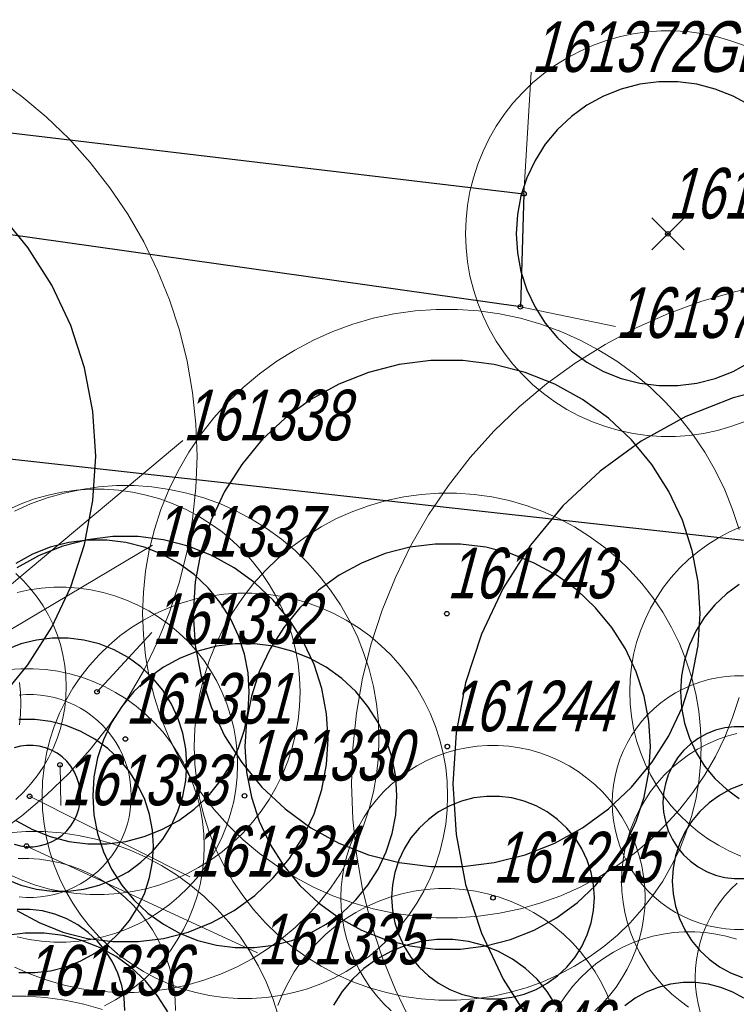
# Model space of a CAD drawing. Header units: metres. Extents: x 7419449 to 7420144, y 5549519 to 5549653.
# Tile 20 of 67: x 7419476 to 7419490, y 5549554 to 5549573. Entities that reach past the tile are written whole.
import ezdxf
from ezdxf.enums import TextEntityAlignment as Align

# ---------------------------------------------------------------- set-up
doc = ezdxf.new("R2010")
doc.units = ezdxf.units.M
doc.layers.add('_4_korony', color=7, linetype='Continuous', lineweight=25, true_color=0x7aa300)
for name, color, linetype, lineweight in [('_4_krzewy istniejące', 86, 'Continuous', 30), ('_4_NUMERY_PIKIET', 7, 'Continuous', 15), ('_4_SOD', 30, 'Continuous', 20), ('_4_USUNIĘCIE', 1, 'Continuous', 30)]:
    doc.layers.add(name, color=color, linetype=linetype, lineweight=lineweight)
doc.layers.add('_4_PUNKT_INWENTARYZACYJNY', color=7, linetype='Continuous')
doc.styles.add('STANDARD-Working1250', font='arial.ttf', dxfattribs={"height": 2.5})

# ---------------------------------------------------------------- blocks, each defined once
blk = doc.blocks.new('usun. bez dec')
at = {"layer": '_4_USUNIĘCIE', "color": 30, "true_color": 0xf8991e}
for points in [[(-0.318, 0.318), (0.318, -0.318)], [(-0.318, -0.318), (0.318, 0.318)]]:
    blk.add_lwpolyline(points, dxfattribs=at)

msp = doc.modelspace()

# ---------------------------------------------------------------- linework, layer by layer
at = {"layer": '_4_korony', "linetype": 'Continuous', "flags": 128}
for points in [[(7419490.315, 5549571.795), (7419489.985, 5549571.976), (7419489.635, 5549572.115), (7419489.27, 5549572.209), (7419488.896, 5549572.256), (7419488.52, 5549572.256), (7419488.146, 5549572.209), (7419487.781, 5549572.115), (7419487.431, 5549571.976), (7419487.101, 5549571.795), (7419486.796, 5549571.574), (7419486.521, 5549571.316), (7419486.281, 5549571.025), (7419486.079, 5549570.707), (7419485.919, 5549570.366), (7419485.802, 5549570.008), (7419485.732, 5549569.638), (7419485.708, 5549569.262), (7419485.732, 5549568.886), (7419485.802, 5549568.516), (7419485.919, 5549568.158), (7419486.079, 5549567.817), (7419486.281, 5549567.499), (7419486.521, 5549567.208), (7419486.796, 5549566.95), (7419487.101, 5549566.729), (7419487.431, 5549566.548), (7419487.781, 5549566.409), (7419488.146, 5549566.315), (7419488.52, 5549566.268), (7419488.896, 5549566.268), (7419489.27, 5549566.315), (7419489.635, 5549566.409), (7419489.985, 5549566.548), (7419490.315, 5549566.729)], [(7419475.517, 5549560.086), (7419476.077, 5549560.764), (7419476.548, 5549561.506), (7419476.922, 5549562.301), (7419477.194, 5549563.137), (7419477.359, 5549564.001), (7419477.414, 5549564.878), (7419477.359, 5549565.755), (7419477.194, 5549566.619), (7419476.922, 5549567.455), (7419476.548, 5549568.25), (7419476.077, 5549568.992), (7419475.517, 5549569.67)], [(7419490.961, 5549566.277), (7419489.988, 5549566.027), (7419489.054, 5549565.658), (7419488.173, 5549565.174), (7419487.361, 5549564.583), (7419486.628, 5549563.895), (7419485.988, 5549563.121), (7419485.45, 5549562.273), (7419485.022, 5549561.364), (7419484.711, 5549560.409), (7419484.523, 5549559.422), (7419484.46, 5549558.419), (7419484.523, 5549557.416), (7419484.711, 5549556.429), (7419485.022, 5549555.474), (7419485.45, 5549554.565), (7419485.988, 5549553.717), (7419486.628, 5549552.943), (7419487.361, 5549552.255), (7419488.173, 5549551.664), (7419489.054, 5549551.18), (7419489.988, 5549550.811), (7419490.961, 5549550.561)], [(7419475.837, 5549557.696), (7419476.167, 5549557.515), (7419476.517, 5549557.376), (7419476.882, 5549557.282), (7419477.256, 5549557.235), (7419477.632, 5549557.235), (7419478.006, 5549557.282), (7419478.371, 5549557.376), (7419478.721, 5549557.515), (7419479.051, 5549557.696), (7419479.356, 5549557.917), (7419479.631, 5549558.175), (7419479.871, 5549558.466), (7419480.073, 5549558.784), (7419480.233, 5549559.125), (7419480.35, 5549559.483), (7419480.42, 5549559.853), (7419480.444, 5549560.229), (7419480.42, 5549560.605), (7419480.35, 5549560.975), (7419480.233, 5549561.333), (7419480.073, 5549561.674), (7419479.871, 5549561.992), (7419479.631, 5549562.283), (7419479.356, 5549562.541), (7419479.051, 5549562.762), (7419478.721, 5549562.943), (7419478.371, 5549563.082), (7419478.006, 5549563.176), (7419477.632, 5549563.223), (7419477.256, 5549563.223), (7419476.882, 5549563.176), (7419476.517, 5549563.082), (7419476.167, 5549562.943), (7419475.837, 5549562.762)], [(7419475.858, 5549555.921), (7419476.298, 5549555.679), (7419476.765, 5549555.494), (7419477.251, 5549555.369), (7419477.75, 5549555.306), (7419478.252, 5549555.306), (7419478.751, 5549555.369), (7419479.237, 5549555.494), (7419479.704, 5549555.679), (7419480.144, 5549555.921), (7419480.551, 5549556.216), (7419480.917, 5549556.56), (7419481.237, 5549556.947), (7419481.506, 5549557.371), (7419481.72, 5549557.826), (7419481.875, 5549558.303), (7419481.969, 5549558.797), (7419482.001, 5549559.298), (7419481.969, 5549559.799), (7419481.875, 5549560.293), (7419481.72, 5549560.77), (7419481.506, 5549561.225), (7419481.237, 5549561.649), (7419480.917, 5549562.036), (7419480.551, 5549562.38), (7419480.144, 5549562.675), (7419479.704, 5549562.917), (7419479.237, 5549563.102), (7419478.751, 5549563.227), (7419478.252, 5549563.29), (7419477.75, 5549563.29), (7419477.251, 5549563.227), (7419476.765, 5549563.102), (7419476.298, 5549562.917), (7419475.858, 5549562.675)], [(7419490.108, 5549562.346), (7419489.854, 5549562.161), (7419489.626, 5549561.946), (7419489.425, 5549561.704), (7419489.257, 5549561.439), (7419489.124, 5549561.155), (7419489.027, 5549560.857), (7419488.968, 5549560.548), (7419488.948, 5549560.235), (7419488.968, 5549559.922), (7419489.027, 5549559.613), (7419489.124, 5549559.315), (7419489.257, 5549559.031), (7419489.425, 5549558.766), (7419489.626, 5549558.524), (7419489.854, 5549558.309), (7419490.108, 5549558.124)], [(7419475.648, 5549556.533), (7419475.939, 5549556.417), (7419476.244, 5549556.339), (7419476.555, 5549556.3), (7419476.869, 5549556.3), (7419477.18, 5549556.339), (7419477.485, 5549556.417), (7419477.776, 5549556.533), (7419478.052, 5549556.684), (7419478.306, 5549556.869), (7419478.534, 5549557.084), (7419478.735, 5549557.326), (7419478.903, 5549557.591), (7419479.036, 5549557.875), (7419479.133, 5549558.173), (7419479.192, 5549558.482), (7419479.212, 5549558.795), (7419479.192, 5549559.108), (7419479.133, 5549559.417), (7419479.036, 5549559.715), (7419478.903, 5549559.999), (7419478.735, 5549560.264), (7419478.534, 5549560.506), (7419478.306, 5549560.721), (7419478.052, 5549560.906), (7419477.776, 5549561.057), (7419477.485, 5549561.173), (7419477.18, 5549561.251), (7419476.869, 5549561.29), (7419476.555, 5549561.29), (7419476.244, 5549561.251), (7419475.939, 5549561.173), (7419475.648, 5549561.057)], [(7419475.899, 5549554.693), (7419476.213, 5549554.693), (7419476.524, 5549554.732), (7419476.829, 5549554.81), (7419477.12, 5549554.926), (7419477.396, 5549555.077), (7419477.65, 5549555.262), (7419477.878, 5549555.477), (7419478.079, 5549555.719), (7419478.247, 5549555.984), (7419478.38, 5549556.268), (7419478.477, 5549556.566), (7419478.536, 5549556.875), (7419478.556, 5549557.188), (7419478.536, 5549557.501), (7419478.477, 5549557.81), (7419478.38, 5549558.108), (7419478.247, 5549558.392), (7419478.079, 5549558.657), (7419477.878, 5549558.899), (7419477.65, 5549559.114), (7419477.396, 5549559.299), (7419477.12, 5549559.45), (7419476.829, 5549559.566), (7419476.524, 5549559.644), (7419476.213, 5549559.683), (7419475.899, 5549559.683)], [(7419490.197, 5549559.541), (7419490.009, 5549559.541), (7419489.822, 5549559.517), (7419489.639, 5549559.471), (7419489.464, 5549559.401), (7419489.299, 5549559.31), (7419489.147, 5549559.2), (7419489.01, 5549559.071), (7419488.889, 5549558.926), (7419488.789, 5549558.767), (7419488.708, 5549558.596), (7419488.65, 5549558.417), (7419488.615, 5549558.232), (7419488.603, 5549558.044), (7419488.615, 5549557.856), (7419488.65, 5549557.671), (7419488.708, 5549557.492), (7419488.789, 5549557.321), (7419488.889, 5549557.162), (7419489.01, 5549557.017), (7419489.147, 5549556.888), (7419489.299, 5549556.778), (7419489.464, 5549556.687), (7419489.639, 5549556.617), (7419489.822, 5549556.571), (7419490.009, 5549556.547), (7419490.197, 5549556.547)], [(7419475.806, 5549557.224), (7419475.928, 5549557.193), (7419476.052, 5549557.177), (7419476.178, 5549557.177), (7419476.302, 5549557.193), (7419476.424, 5549557.224), (7419476.541, 5549557.27), (7419476.651, 5549557.331), (7419476.752, 5549557.404), (7419476.844, 5549557.49), (7419476.924, 5549557.587), (7419476.991, 5549557.693), (7419477.045, 5549557.807), (7419477.084, 5549557.926), (7419477.107, 5549558.05), (7419477.115, 5549558.175), (7419477.107, 5549558.3), (7419477.084, 5549558.424), (7419477.045, 5549558.543), (7419476.991, 5549558.657), (7419476.924, 5549558.763), (7419476.844, 5549558.86), (7419476.752, 5549558.946), (7419476.651, 5549559.019), (7419476.541, 5549559.08), (7419476.424, 5549559.126), (7419476.302, 5549559.157), (7419476.178, 5549559.173), (7419476.052, 5549559.173), (7419475.928, 5549559.157), (7419475.806, 5549559.126)], [(7419490.169, 5549558.402), (7419489.935, 5549558.31), (7419489.715, 5549558.189), (7419489.512, 5549558.041), (7419489.329, 5549557.869), (7419489.169, 5549557.676), (7419489.034, 5549557.464), (7419488.927, 5549557.236), (7419488.85, 5549556.997), (7419488.803, 5549556.751), (7419488.787, 5549556.5), (7419488.803, 5549556.249), (7419488.85, 5549556.003), (7419488.927, 5549555.764), (7419489.034, 5549555.536), (7419489.169, 5549555.324), (7419489.329, 5549555.131), (7419489.512, 5549554.959), (7419489.715, 5549554.811), (7419489.935, 5549554.69), (7419490.169, 5549554.598)], [(7419477.99, 5549553.945), (7419477.974, 5549554.196), (7419477.927, 5549554.442), (7419477.85, 5549554.681), (7419477.743, 5549554.909), (7419477.608, 5549555.121), (7419477.448, 5549555.314), (7419477.265, 5549555.486), (7419477.062, 5549555.634), (7419476.842, 5549555.755), (7419476.608, 5549555.847), (7419476.365, 5549555.91), (7419476.116, 5549555.941), (7419475.864, 5549555.941)], [(7419478.838, 5549553.921), (7419478.636, 5549554.239), (7419478.396, 5549554.53), (7419478.121, 5549554.788), (7419477.816, 5549555.009), (7419477.486, 5549555.19), (7419477.136, 5549555.329), (7419476.771, 5549555.423), (7419476.397, 5549555.47), (7419476.021, 5549555.47), (7419475.647, 5549555.423)], [(7419486.489, 5549554.055), (7419486.321, 5549554.32), (7419486.12, 5549554.562), (7419485.892, 5549554.777), (7419485.638, 5549554.962), (7419485.362, 5549555.113), (7419485.071, 5549555.229), (7419484.766, 5549555.307), (7419484.455, 5549555.346), (7419484.141, 5549555.346), (7419483.83, 5549555.307), (7419483.525, 5549555.229), (7419483.234, 5549555.113), (7419482.958, 5549554.962), (7419482.704, 5549554.777), (7419482.476, 5549554.562), (7419482.275, 5549554.32), (7419482.107, 5549554.055)], [(7419490.198, 5549554.19), (7419489.978, 5549554.311), (7419489.744, 5549554.403), (7419489.501, 5549554.466), (7419489.252, 5549554.497), (7419489, 5549554.497), (7419488.751, 5549554.466), (7419488.508, 5549554.403), (7419488.274, 5549554.311), (7419488.054, 5549554.19), (7419487.851, 5549554.042)]]:
    msp.add_lwpolyline(points, dxfattribs=at)
for points in [[(7419489.339, 5549561.773), (7419489.3, 5549562.4), (7419489.182, 5549563.016), (7419488.988, 5549563.614), (7419488.721, 5549564.182), (7419488.384, 5549564.712), (7419487.984, 5549565.196), (7419487.526, 5549565.626), (7419487.018, 5549565.995), (7419486.468, 5549566.297), (7419485.884, 5549566.528), (7419485.276, 5549566.684), (7419484.653, 5549566.763), (7419484.025, 5549566.763), (7419483.402, 5549566.684), (7419482.794, 5549566.528), (7419482.21, 5549566.297), (7419481.66, 5549565.995), (7419481.152, 5549565.626), (7419480.694, 5549565.196), (7419480.294, 5549564.712), (7419479.957, 5549564.182), (7419479.69, 5549563.614), (7419479.496, 5549563.016), (7419479.378, 5549562.4), (7419479.339, 5549561.773), (7419479.378, 5549561.146), (7419479.496, 5549560.53), (7419479.69, 5549559.932), (7419479.957, 5549559.364), (7419480.294, 5549558.834), (7419480.694, 5549558.35), (7419481.152, 5549557.92), (7419481.66, 5549557.551), (7419482.21, 5549557.249), (7419482.794, 5549557.018), (7419483.402, 5549556.862), (7419484.025, 5549556.783), (7419484.653, 5549556.783), (7419485.276, 5549556.862), (7419485.884, 5549557.018), (7419486.468, 5549557.249), (7419487.018, 5549557.551), (7419487.526, 5549557.92), (7419487.984, 5549558.35), (7419488.384, 5549558.834), (7419488.721, 5549559.364), (7419488.988, 5549559.932), (7419489.182, 5549560.53), (7419489.3, 5549561.146)], [(7419488.358, 5549559.15), (7419488.326, 5549559.651), (7419488.232, 5549560.145), (7419488.077, 5549560.622), (7419487.863, 5549561.077), (7419487.594, 5549561.501), (7419487.274, 5549561.888), (7419486.908, 5549562.232), (7419486.501, 5549562.527), (7419486.061, 5549562.769), (7419485.594, 5549562.954), (7419485.108, 5549563.079), (7419484.609, 5549563.142), (7419484.107, 5549563.142), (7419483.608, 5549563.079), (7419483.122, 5549562.954), (7419482.655, 5549562.769), (7419482.215, 5549562.527), (7419481.808, 5549562.232), (7419481.442, 5549561.888), (7419481.122, 5549561.501), (7419480.853, 5549561.077), (7419480.639, 5549560.622), (7419480.484, 5549560.145), (7419480.39, 5549559.651), (7419480.358, 5549559.15), (7419480.39, 5549558.649), (7419480.484, 5549558.155), (7419480.639, 5549557.678), (7419480.853, 5549557.223), (7419481.122, 5549556.799), (7419481.442, 5549556.412), (7419481.808, 5549556.068), (7419482.215, 5549555.773), (7419482.655, 5549555.531), (7419483.122, 5549555.346), (7419483.608, 5549555.221), (7419484.107, 5549555.158), (7419484.609, 5549555.158), (7419485.108, 5549555.221), (7419485.594, 5549555.346), (7419486.061, 5549555.531), (7419486.501, 5549555.773), (7419486.908, 5549556.068), (7419487.274, 5549556.412), (7419487.594, 5549556.799), (7419487.863, 5549557.223), (7419488.077, 5549557.678), (7419488.232, 5549558.155), (7419488.326, 5549558.649)], [(7419483.356, 5549558.18), (7419483.332, 5549558.556), (7419483.262, 5549558.926), (7419483.145, 5549559.284), (7419482.985, 5549559.625), (7419482.783, 5549559.943), (7419482.543, 5549560.234), (7419482.268, 5549560.492), (7419481.963, 5549560.713), (7419481.633, 5549560.894), (7419481.283, 5549561.033), (7419480.918, 5549561.127), (7419480.544, 5549561.174), (7419480.168, 5549561.174), (7419479.794, 5549561.127), (7419479.429, 5549561.033), (7419479.079, 5549560.894), (7419478.749, 5549560.713), (7419478.444, 5549560.492), (7419478.169, 5549560.234), (7419477.929, 5549559.943), (7419477.727, 5549559.625), (7419477.567, 5549559.284), (7419477.45, 5549558.926), (7419477.38, 5549558.556), (7419477.356, 5549558.18), (7419477.38, 5549557.804), (7419477.45, 5549557.434), (7419477.567, 5549557.076), (7419477.727, 5549556.735), (7419477.929, 5549556.417), (7419478.169, 5549556.126), (7419478.444, 5549555.868), (7419478.749, 5549555.647), (7419479.079, 5549555.466), (7419479.429, 5549555.327), (7419479.794, 5549555.233), (7419480.168, 5549555.186), (7419480.544, 5549555.186), (7419480.918, 5549555.233), (7419481.283, 5549555.327), (7419481.633, 5549555.466), (7419481.963, 5549555.647), (7419482.268, 5549555.868), (7419482.543, 5549556.126), (7419482.783, 5549556.417), (7419482.985, 5549556.735), (7419483.145, 5549557.076), (7419483.262, 5549557.434), (7419483.332, 5549557.804)], [(7419487.25, 5549556.172), (7419487.234, 5549556.423), (7419487.187, 5549556.669), (7419487.11, 5549556.908), (7419487.003, 5549557.136), (7419486.868, 5549557.348), (7419486.708, 5549557.541), (7419486.525, 5549557.713), (7419486.322, 5549557.861), (7419486.102, 5549557.982), (7419485.868, 5549558.074), (7419485.625, 5549558.137), (7419485.376, 5549558.168), (7419485.124, 5549558.168), (7419484.875, 5549558.137), (7419484.632, 5549558.074), (7419484.398, 5549557.982), (7419484.178, 5549557.861), (7419483.975, 5549557.713), (7419483.792, 5549557.541), (7419483.632, 5549557.348), (7419483.497, 5549557.136), (7419483.39, 5549556.908), (7419483.313, 5549556.669), (7419483.266, 5549556.423), (7419483.25, 5549556.172), (7419483.266, 5549555.921), (7419483.313, 5549555.675), (7419483.39, 5549555.436), (7419483.497, 5549555.208), (7419483.632, 5549554.996), (7419483.792, 5549554.803), (7419483.975, 5549554.631), (7419484.178, 5549554.483), (7419484.398, 5549554.362), (7419484.632, 5549554.27), (7419484.875, 5549554.207), (7419485.124, 5549554.176), (7419485.376, 5549554.176), (7419485.625, 5549554.207), (7419485.868, 5549554.27), (7419486.102, 5549554.362), (7419486.322, 5549554.483), (7419486.525, 5549554.631), (7419486.708, 5549554.803), (7419486.868, 5549554.996), (7419487.003, 5549555.208), (7419487.11, 5549555.436), (7419487.187, 5549555.675), (7419487.234, 5549555.921)]]:
    msp.add_lwpolyline(points, close=True, dxfattribs=at)
at = {"layer": '_4_krzewy istniejące'}
msp.add_lwpolyline([(7419485.86, 5549570.05), (7419485.79, 5549567.82), (7419466.66, 5549570.52), (7419464.4, 5549572.6), (7419485.86, 5549570.05)], dxfattribs=at)
at = {"layer": '_4_krzewy istniejące', "elevation": 10.18}
msp.add_lwpolyline([(7419533.763, 5549558.395), (7419528.84, 5549526.525), (7419523.94, 5549526.59), (7419483.43, 5549529.18), (7419454.642, 5549530.858), (7419457.792, 5549566.805), (7419533.763, 5549558.395)], dxfattribs=at)
at = {"layer": '_4_NUMERY_PIKIET'}
for points in [[(7419485.86, 5549570.05), (7419486.004, 5549572.447)], [(7419485.79, 5549567.82), (7419487.665, 5549567.432)], [(7419472.94, 5549560), (7419479.132, 5549565.182)], [(7419473.83, 5549560.33), (7419478.535, 5549563.121)], [(7419477.44, 5549560.23), (7419478.519, 5549561.398)], [(7419476.71, 5549558.79), (7419476.729, 5549557.988)], [(7419476.11, 5549558.17), (7419479.273, 5549556.584)], [(7419476.05, 5549557.19), (7419480.603, 5549555.081)]]:
    msp.add_lwpolyline(points, dxfattribs=at)
at = {"layer": '_4_PUNKT_INWENTARYZACYJNY'}
for centre in [(7419485.86, 5549570.05), (7419488.7, 5549569.26), (7419485.79, 5549567.82), (7419484.34, 5549561.77), (7419477.44, 5549560.23), (7419478, 5549559.3), (7419484.35, 5549559.15), (7419476.71, 5549558.79), (7419476.11, 5549558.17), (7419480.35, 5549558.18), (7419476.05, 5549557.19), (7419485.25, 5549556.17)]:
    msp.add_circle(centre, 0.045, dxfattribs=at)
at = {"layer": '_4_SOD', "flags": 128}
for points in [[(7419490.206, 5549572.971), (7419489.944, 5549573.066), (7419489.676, 5549573.143), (7419489.403, 5549573.201), (7419489.126, 5549573.24), (7419488.848, 5549573.26), (7419488.568, 5549573.26), (7419488.29, 5549573.24), (7419488.013, 5549573.201), (7419487.74, 5549573.143), (7419487.472, 5549573.066), (7419487.21, 5549572.971), (7419486.955, 5549572.857), (7419486.708, 5549572.726), (7419486.471, 5549572.578), (7419486.245, 5549572.414), (7419486.031, 5549572.235), (7419485.831, 5549572.041), (7419485.644, 5549571.833), (7419485.472, 5549571.613), (7419485.316, 5549571.382), (7419485.176, 5549571.14), (7419485.054, 5549570.889), (7419484.949, 5549570.63), (7419484.863, 5549570.365), (7419484.795, 5549570.094), (7419484.747, 5549569.819), (7419484.718, 5549569.541), (7419484.708, 5549569.262), (7419484.718, 5549568.983), (7419484.747, 5549568.705), (7419484.795, 5549568.43), (7419484.863, 5549568.159), (7419484.949, 5549567.894), (7419485.054, 5549567.635), (7419485.176, 5549567.384), (7419485.316, 5549567.142), (7419485.472, 5549566.911), (7419485.644, 5549566.691), (7419485.831, 5549566.483), (7419486.031, 5549566.289), (7419486.245, 5549566.11), (7419486.471, 5549565.946), (7419486.708, 5549565.798), (7419486.955, 5549565.667), (7419487.21, 5549565.553), (7419487.472, 5549565.458), (7419487.74, 5549565.381), (7419488.013, 5549565.323), (7419488.29, 5549565.284), (7419488.568, 5549565.264), (7419488.848, 5549565.264), (7419489.126, 5549565.284), (7419489.403, 5549565.323), (7419489.676, 5549565.381), (7419489.944, 5549565.458), (7419490.206, 5549565.553)], [(7419475.447, 5549557.417), (7419475.955, 5549557.786), (7419476.436, 5549558.19), (7419476.888, 5549558.626), (7419477.308, 5549559.093), (7419477.695, 5549559.588), (7419478.046, 5549560.109), (7419478.361, 5549560.653), (7419478.636, 5549561.217), (7419478.871, 5549561.8), (7419479.065, 5549562.397), (7419479.217, 5549563.007), (7419479.326, 5549563.625), (7419479.392, 5549564.25), (7419479.414, 5549564.878), (7419479.392, 5549565.506), (7419479.326, 5549566.131), (7419479.217, 5549566.749), (7419479.065, 5549567.359), (7419478.871, 5549567.956), (7419478.636, 5549568.539), (7419478.361, 5549569.103), (7419478.046, 5549569.647), (7419477.695, 5549570.168), (7419477.308, 5549570.663), (7419476.888, 5549571.13), (7419476.436, 5549571.566), (7419475.955, 5549571.97), (7419475.447, 5549572.339)], [(7419490.724, 5549568.267), (7419490.041, 5549568.122), (7419489.37, 5549567.93), (7419488.714, 5549567.691), (7419488.076, 5549567.407), (7419487.46, 5549567.079), (7419486.868, 5549566.709), (7419486.303, 5549566.299), (7419485.769, 5549565.85), (7419485.267, 5549565.366), (7419484.8, 5549564.847), (7419484.37, 5549564.297), (7419483.98, 5549563.718), (7419483.631, 5549563.114), (7419483.325, 5549562.486), (7419483.063, 5549561.839), (7419482.847, 5549561.175), (7419482.679, 5549560.498), (7419482.557, 5549559.811), (7419482.484, 5549559.117), (7419482.46, 5549558.419), (7419482.484, 5549557.721), (7419482.557, 5549557.027), (7419482.679, 5549556.34), (7419482.847, 5549555.663), (7419483.063, 5549554.999), (7419483.325, 5549554.352), (7419483.631, 5549553.724)], [(7419490.107, 5549563.427), (7419489.977, 5549563.825), (7419489.82, 5549564.213), (7419489.637, 5549564.59), (7419489.427, 5549564.953), (7419489.193, 5549565.3), (7419488.935, 5549565.63), (7419488.655, 5549565.941), (7419488.354, 5549566.232), (7419488.033, 5549566.501), (7419487.694, 5549566.747), (7419487.339, 5549566.969), (7419486.969, 5549567.166), (7419486.587, 5549567.336), (7419486.193, 5549567.479), (7419485.791, 5549567.595), (7419485.381, 5549567.682), (7419484.966, 5549567.74), (7419484.548, 5549567.769), (7419484.13, 5549567.769), (7419483.712, 5549567.74), (7419483.297, 5549567.682), (7419482.887, 5549567.595), (7419482.485, 5549567.479), (7419482.091, 5549567.336), (7419481.709, 5549567.166), (7419481.339, 5549566.969), (7419480.984, 5549566.747), (7419480.645, 5549566.501), (7419480.324, 5549566.232), (7419480.023, 5549565.941), (7419479.743, 5549565.63), (7419479.485, 5549565.3), (7419479.251, 5549564.953), (7419479.041, 5549564.59), (7419478.858, 5549564.213), (7419478.701, 5549563.825), (7419478.571, 5549563.427), (7419478.47, 5549563.02), (7419478.397, 5549562.608), (7419478.354, 5549562.192), (7419478.339, 5549561.773), (7419478.354, 5549561.354), (7419478.397, 5549560.938), (7419478.47, 5549560.526), (7419478.571, 5549560.119), (7419478.701, 5549559.721), (7419478.858, 5549559.333), (7419479.041, 5549558.956), (7419479.251, 5549558.593), (7419479.485, 5549558.246), (7419479.743, 5549557.916), (7419480.023, 5549557.605), (7419480.324, 5549557.314), (7419480.645, 5549557.045), (7419480.984, 5549556.799), (7419481.339, 5549556.577), (7419481.709, 5549556.38), (7419482.091, 5549556.21), (7419482.485, 5549556.067), (7419482.887, 5549555.951), (7419483.297, 5549555.864), (7419483.712, 5549555.806), (7419484.13, 5549555.777), (7419484.548, 5549555.777), (7419484.966, 5549555.806), (7419485.381, 5549555.864), (7419485.791, 5549555.951), (7419486.193, 5549556.067), (7419486.587, 5549556.21), (7419486.969, 5549556.38), (7419487.339, 5549556.577), (7419487.694, 5549556.799), (7419488.033, 5549557.045), (7419488.354, 5549557.314), (7419488.655, 5549557.605), (7419488.935, 5549557.916), (7419489.193, 5549558.246), (7419489.427, 5549558.593), (7419489.637, 5549558.956), (7419489.82, 5549559.333), (7419489.977, 5549559.721), (7419490.107, 5549560.119)], [(7419475.691, 5549556.634), (7419475.946, 5549556.52), (7419476.208, 5549556.425), (7419476.476, 5549556.348), (7419476.749, 5549556.29), (7419477.026, 5549556.251), (7419477.304, 5549556.231), (7419477.584, 5549556.231), (7419477.862, 5549556.251), (7419478.139, 5549556.29), (7419478.412, 5549556.348), (7419478.68, 5549556.425), (7419478.942, 5549556.52), (7419479.197, 5549556.634), (7419479.444, 5549556.765), (7419479.681, 5549556.913), (7419479.907, 5549557.077), (7419480.121, 5549557.256), (7419480.321, 5549557.45), (7419480.508, 5549557.658), (7419480.68, 5549557.878), (7419480.836, 5549558.109), (7419480.976, 5549558.351), (7419481.098, 5549558.602), (7419481.203, 5549558.861), (7419481.289, 5549559.126), (7419481.357, 5549559.397), (7419481.405, 5549559.672), (7419481.434, 5549559.95), (7419481.444, 5549560.229), (7419481.434, 5549560.508), (7419481.405, 5549560.786), (7419481.357, 5549561.061), (7419481.289, 5549561.332), (7419481.203, 5549561.597), (7419481.098, 5549561.856), (7419480.976, 5549562.107), (7419480.836, 5549562.349), (7419480.68, 5549562.58), (7419480.508, 5549562.8), (7419480.321, 5549563.008), (7419480.121, 5549563.202), (7419479.907, 5549563.381), (7419479.681, 5549563.545), (7419479.444, 5549563.693), (7419479.197, 5549563.824), (7419478.942, 5549563.938), (7419478.68, 5549564.033), (7419478.412, 5549564.11), (7419478.139, 5549564.168), (7419477.862, 5549564.207), (7419477.584, 5549564.227), (7419477.304, 5549564.227), (7419477.026, 5549564.207), (7419476.749, 5549564.168), (7419476.476, 5549564.11), (7419476.208, 5549564.033), (7419475.946, 5549563.938), (7419475.691, 5549563.824)], [(7419475.809, 5549554.804), (7419476.128, 5549554.662), (7419476.456, 5549554.543), (7419476.791, 5549554.447), (7419477.133, 5549554.374), (7419477.478, 5549554.325), (7419477.827, 5549554.301), (7419478.175, 5549554.301), (7419478.524, 5549554.325), (7419478.869, 5549554.374), (7419479.211, 5549554.447), (7419479.546, 5549554.543), (7419479.874, 5549554.662), (7419480.193, 5549554.804), (7419480.501, 5549554.968), (7419480.797, 5549555.153), (7419481.079, 5549555.358), (7419481.347, 5549555.582), (7419481.598, 5549555.825), (7419481.831, 5549556.084), (7419482.046, 5549556.359), (7419482.241, 5549556.648), (7419482.416, 5549556.951), (7419482.569, 5549557.264), (7419482.699, 5549557.588), (7419482.807, 5549557.92), (7419482.892, 5549558.258), (7419482.952, 5549558.602), (7419482.989, 5549558.949), (7419483.001, 5549559.298), (7419482.989, 5549559.647), (7419482.952, 5549559.994), (7419482.892, 5549560.338), (7419482.807, 5549560.676), (7419482.699, 5549561.008), (7419482.569, 5549561.332), (7419482.416, 5549561.645), (7419482.241, 5549561.948), (7419482.046, 5549562.237), (7419481.831, 5549562.512), (7419481.598, 5549562.771), (7419481.347, 5549563.014), (7419481.079, 5549563.238), (7419480.797, 5549563.443), (7419480.501, 5549563.628), (7419480.193, 5549563.792), (7419479.874, 5549563.934), (7419479.546, 5549564.053), (7419479.211, 5549564.149), (7419478.869, 5549564.222), (7419478.524, 5549564.271), (7419478.175, 5549564.295), (7419477.827, 5549564.295), (7419477.478, 5549564.271), (7419477.133, 5549564.222), (7419476.791, 5549564.149), (7419476.456, 5549564.053), (7419476.128, 5549563.934), (7419475.809, 5549563.792)], [(7419490.137, 5549563.48), (7419489.914, 5549563.381), (7419489.698, 5549563.266), (7419489.491, 5549563.137), (7419489.293, 5549562.993), (7419489.106, 5549562.836), (7419488.93, 5549562.666), (7419488.767, 5549562.485), (7419488.616, 5549562.292), (7419488.48, 5549562.09), (7419488.358, 5549561.878), (7419488.251, 5549561.659), (7419488.159, 5549561.432), (7419488.084, 5549561.2), (7419488.024, 5549560.963), (7419487.982, 5549560.722), (7419487.957, 5549560.479), (7419487.948, 5549560.235), (7419487.957, 5549559.991), (7419487.982, 5549559.748), (7419488.024, 5549559.507), (7419488.084, 5549559.27), (7419488.159, 5549559.038), (7419488.251, 5549558.811), (7419488.358, 5549558.592), (7419488.48, 5549558.38), (7419488.616, 5549558.178), (7419488.767, 5549557.985), (7419488.93, 5549557.804), (7419489.106, 5549557.634), (7419489.293, 5549557.477), (7419489.491, 5549557.333), (7419489.698, 5549557.204), (7419489.914, 5549557.089), (7419490.137, 5549556.99)], [(7419475.84, 5549558.105), (7419475.991, 5549558.25), (7419476.131, 5549558.406), (7419476.26, 5549558.571), (7419476.377, 5549558.744), (7419476.482, 5549558.926), (7419476.574, 5549559.114), (7419476.652, 5549559.308), (7419476.717, 5549559.507), (7419476.767, 5549559.71), (7419476.804, 5549559.916), (7419476.826, 5549560.125), (7419476.833, 5549560.334), (7419476.826, 5549560.543), (7419476.804, 5549560.752), (7419476.767, 5549560.958), (7419476.717, 5549561.161), (7419476.652, 5549561.36), (7419476.574, 5549561.554), (7419476.482, 5549561.742), (7419476.377, 5549561.924), (7419476.26, 5549562.097), (7419476.131, 5549562.262), (7419475.991, 5549562.418), (7419475.84, 5549562.563)], [(7419475.865, 5549555.399), (7419476.104, 5549555.348), (7419476.346, 5549555.314), (7419476.59, 5549555.297), (7419476.834, 5549555.297), (7419477.078, 5549555.314), (7419477.32, 5549555.348), (7419477.559, 5549555.399), (7419477.794, 5549555.466), (7419478.023, 5549555.55), (7419478.246, 5549555.649), (7419478.462, 5549555.764), (7419478.669, 5549555.893), (7419478.867, 5549556.037), (7419479.054, 5549556.194), (7419479.23, 5549556.364), (7419479.393, 5549556.545), (7419479.544, 5549556.738), (7419479.68, 5549556.94), (7419479.802, 5549557.152), (7419479.909, 5549557.371), (7419480.001, 5549557.598), (7419480.076, 5549557.83), (7419480.136, 5549558.067), (7419480.178, 5549558.308), (7419480.203, 5549558.551), (7419480.212, 5549558.795), (7419480.203, 5549559.039), (7419480.178, 5549559.282), (7419480.136, 5549559.523), (7419480.076, 5549559.76), (7419480.001, 5549559.992), (7419479.909, 5549560.219), (7419479.802, 5549560.438), (7419479.68, 5549560.65), (7419479.544, 5549560.852), (7419479.393, 5549561.045), (7419479.23, 5549561.226), (7419479.054, 5549561.396), (7419478.867, 5549561.553), (7419478.669, 5549561.697), (7419478.462, 5549561.826), (7419478.246, 5549561.941), (7419478.023, 5549562.04), (7419477.794, 5549562.124), (7419477.559, 5549562.191), (7419477.32, 5549562.242), (7419477.078, 5549562.276), (7419476.834, 5549562.293), (7419476.59, 5549562.293), (7419476.346, 5549562.276), (7419476.104, 5549562.242), (7419475.865, 5549562.191)], [(7419477.59, 5549554.042), (7419477.806, 5549554.157), (7419478.013, 5549554.286), (7419478.211, 5549554.43), (7419478.398, 5549554.587), (7419478.574, 5549554.757), (7419478.737, 5549554.938), (7419478.888, 5549555.131), (7419479.024, 5549555.333), (7419479.146, 5549555.545), (7419479.253, 5549555.764), (7419479.345, 5549555.991), (7419479.42, 5549556.223), (7419479.48, 5549556.46), (7419479.522, 5549556.701), (7419479.547, 5549556.944), (7419479.556, 5549557.188), (7419479.547, 5549557.432), (7419479.522, 5549557.675), (7419479.48, 5549557.916), (7419479.42, 5549558.153), (7419479.345, 5549558.385), (7419479.253, 5549558.612), (7419479.146, 5549558.831), (7419479.024, 5549559.043), (7419478.888, 5549559.245), (7419478.737, 5549559.438), (7419478.574, 5549559.619), (7419478.398, 5549559.789), (7419478.211, 5549559.946), (7419478.013, 5549560.09), (7419477.806, 5549560.219), (7419477.59, 5549560.334), (7419477.367, 5549560.433), (7419477.138, 5549560.517), (7419476.903, 5549560.584), (7419476.664, 5549560.635), (7419476.422, 5549560.669), (7419476.178, 5549560.686), (7419475.934, 5549560.686), (7419475.69, 5549560.669)], [(7419490.19, 5549560.542), (7419490.016, 5549560.542), (7419489.842, 5549560.53), (7419489.669, 5549560.506), (7419489.498, 5549560.47), (7419489.33, 5549560.422), (7419489.166, 5549560.362), (7419489.007, 5549560.291), (7419488.853, 5549560.209), (7419488.705, 5549560.117), (7419488.564, 5549560.014), (7419488.43, 5549559.902), (7419488.305, 5549559.781), (7419488.188, 5549559.651), (7419488.08, 5549559.513), (7419487.983, 5549559.369), (7419487.896, 5549559.218), (7419487.819, 5549559.061), (7419487.754, 5549558.899), (7419487.7, 5549558.733), (7419487.658, 5549558.564), (7419487.627, 5549558.392), (7419487.609, 5549558.218), (7419487.603, 5549558.044), (7419487.609, 5549557.87), (7419487.627, 5549557.696), (7419487.658, 5549557.524), (7419487.7, 5549557.355), (7419487.754, 5549557.189), (7419487.819, 5549557.027), (7419487.896, 5549556.87), (7419487.983, 5549556.719), (7419488.08, 5549556.575), (7419488.188, 5549556.437), (7419488.305, 5549556.307), (7419488.43, 5549556.186), (7419488.564, 5549556.074), (7419488.705, 5549555.971), (7419488.853, 5549555.879), (7419489.007, 5549555.797), (7419489.166, 5549555.726), (7419489.33, 5549555.666), (7419489.498, 5549555.618), (7419489.669, 5549555.582), (7419489.842, 5549555.558), (7419490.016, 5549555.546), (7419490.19, 5549555.546)], [(7419475.911, 5549559.581), (7419475.933, 5549559.79), (7419475.94, 5549559.999), (7419475.933, 5549560.208), (7419475.911, 5549560.417)], [(7419475.906, 5549556.186), (7419476.045, 5549556.176), (7419476.185, 5549556.176), (7419476.324, 5549556.186), (7419476.462, 5549556.205), (7419476.599, 5549556.234), (7419476.733, 5549556.273), (7419476.864, 5549556.321), (7419476.992, 5549556.377), (7419477.115, 5549556.443), (7419477.233, 5549556.517), (7419477.346, 5549556.599), (7419477.453, 5549556.689), (7419477.554, 5549556.786), (7419477.647, 5549556.889), (7419477.733, 5549556.999), (7419477.811, 5549557.115), (7419477.881, 5549557.236), (7419477.942, 5549557.362), (7419477.994, 5549557.491), (7419478.038, 5549557.624), (7419478.071, 5549557.759), (7419478.096, 5549557.897), (7419478.11, 5549558.035), (7419478.115, 5549558.175), (7419478.11, 5549558.315), (7419478.096, 5549558.453), (7419478.071, 5549558.591), (7419478.038, 5549558.726), (7419477.994, 5549558.859), (7419477.942, 5549558.988), (7419477.881, 5549559.114), (7419477.811, 5549559.235), (7419477.733, 5549559.351), (7419477.647, 5549559.461), (7419477.554, 5549559.564), (7419477.453, 5549559.661), (7419477.346, 5549559.751), (7419477.233, 5549559.833), (7419477.115, 5549559.907), (7419476.992, 5549559.973), (7419476.864, 5549560.029), (7419476.733, 5549560.077), (7419476.599, 5549560.116), (7419476.462, 5549560.145), (7419476.324, 5549560.164), (7419476.185, 5549560.174), (7419476.045, 5549560.174), (7419475.906, 5549560.164)], [(7419490.061, 5549559.411), (7419489.86, 5549559.353), (7419489.663, 5549559.282), (7419489.472, 5549559.196), (7419489.287, 5549559.098), (7419489.109, 5549558.987), (7419488.94, 5549558.864), (7419488.78, 5549558.729), (7419488.629, 5549558.584), (7419488.489, 5549558.428), (7419488.36, 5549558.263), (7419488.243, 5549558.09), (7419488.138, 5549557.908), (7419488.046, 5549557.72), (7419487.968, 5549557.526), (7419487.903, 5549557.327), (7419487.853, 5549557.124), (7419487.816, 5549556.918), (7419487.794, 5549556.709), (7419487.787, 5549556.5), (7419487.794, 5549556.291), (7419487.816, 5549556.082), (7419487.853, 5549555.876), (7419487.903, 5549555.673), (7419487.968, 5549555.474), (7419488.046, 5549555.28), (7419488.138, 5549555.092), (7419488.243, 5549554.91), (7419488.36, 5549554.737), (7419488.489, 5549554.572), (7419488.629, 5549554.416), (7419488.78, 5549554.271), (7419488.94, 5549554.136), (7419489.109, 5549554.013)], [(7419487.257, 5549553.943), (7419487.408, 5549554.088), (7419487.548, 5549554.244), (7419487.677, 5549554.409), (7419487.794, 5549554.582), (7419487.899, 5549554.764), (7419487.991, 5549554.952), (7419488.069, 5549555.146), (7419488.134, 5549555.345), (7419488.184, 5549555.548), (7419488.221, 5549555.754), (7419488.243, 5549555.963), (7419488.25, 5549556.172), (7419488.243, 5549556.381), (7419488.221, 5549556.59), (7419488.184, 5549556.796), (7419488.134, 5549556.999), (7419488.069, 5549557.198), (7419487.991, 5549557.392), (7419487.899, 5549557.58), (7419487.794, 5549557.762), (7419487.677, 5549557.935), (7419487.548, 5549558.1), (7419487.408, 5549558.256), (7419487.257, 5549558.401), (7419487.097, 5549558.536), (7419486.928, 5549558.659), (7419486.75, 5549558.77), (7419486.565, 5549558.868), (7419486.374, 5549558.954), (7419486.177, 5549559.025), (7419485.976, 5549559.083), (7419485.771, 5549559.126), (7419485.564, 5549559.156), (7419485.355, 5549559.17), (7419485.145, 5549559.17), (7419484.936, 5549559.156), (7419484.729, 5549559.126), (7419484.524, 5549559.083), (7419484.323, 5549559.025), (7419484.126, 5549558.954), (7419483.935, 5549558.868), (7419483.75, 5549558.77), (7419483.572, 5549558.659), (7419483.403, 5549558.536), (7419483.243, 5549558.401), (7419483.092, 5549558.256), (7419482.952, 5549558.1), (7419482.823, 5549557.935), (7419482.706, 5549557.762), (7419482.601, 5549557.58), (7419482.509, 5549557.392), (7419482.431, 5549557.198), (7419482.366, 5549556.999), (7419482.316, 5549556.796), (7419482.279, 5549556.59), (7419482.257, 5549556.381), (7419482.25, 5549556.172), (7419482.257, 5549555.963), (7419482.279, 5549555.754), (7419482.316, 5549555.548), (7419482.366, 5549555.345), (7419482.431, 5549555.146), (7419482.509, 5549554.952), (7419482.601, 5549554.764), (7419482.706, 5549554.582), (7419482.823, 5549554.409), (7419482.952, 5549554.244), (7419483.092, 5549554.088), (7419483.243, 5549553.943)], [(7419481.015, 5549553.854), (7419480.907, 5549554.186), (7419480.777, 5549554.51), (7419480.624, 5549554.823), (7419480.449, 5549555.126), (7419480.254, 5549555.415), (7419480.039, 5549555.69), (7419479.806, 5549555.949), (7419479.555, 5549556.192), (7419479.287, 5549556.416), (7419479.005, 5549556.621), (7419478.709, 5549556.806), (7419478.401, 5549556.97), (7419478.082, 5549557.112), (7419477.754, 5549557.231), (7419477.419, 5549557.327), (7419477.077, 5549557.4), (7419476.732, 5549557.449), (7419476.383, 5549557.473), (7419476.035, 5549557.473), (7419475.686, 5549557.449)], [(7419478.99, 5549553.945), (7419478.983, 5549554.154), (7419478.961, 5549554.363), (7419478.924, 5549554.569), (7419478.874, 5549554.772), (7419478.809, 5549554.971), (7419478.731, 5549555.165), (7419478.639, 5549555.353), (7419478.534, 5549555.535), (7419478.417, 5549555.708), (7419478.288, 5549555.873), (7419478.148, 5549556.029), (7419477.997, 5549556.174), (7419477.837, 5549556.309), (7419477.668, 5549556.432), (7419477.49, 5549556.543), (7419477.305, 5549556.641), (7419477.114, 5549556.727), (7419476.917, 5549556.798), (7419476.716, 5549556.856), (7419476.511, 5549556.899), (7419476.304, 5549556.929), (7419476.095, 5549556.943), (7419475.885, 5549556.943)], [(7419490.067, 5549556.46), (7419489.942, 5549556.339), (7419489.825, 5549556.209), (7419489.717, 5549556.071), (7419489.62, 5549555.927), (7419489.533, 5549555.776), (7419489.456, 5549555.619), (7419489.391, 5549555.457), (7419489.337, 5549555.291), (7419489.295, 5549555.122), (7419489.264, 5549554.95), (7419489.246, 5549554.776), (7419489.24, 5549554.602), (7419489.246, 5549554.428), (7419489.264, 5549554.254), (7419489.295, 5549554.082), (7419489.337, 5549553.913)], [(7419487.587, 5549554.048), (7419487.495, 5549554.275), (7419487.388, 5549554.494), (7419487.266, 5549554.706), (7419487.13, 5549554.908), (7419486.979, 5549555.101), (7419486.816, 5549555.282), (7419486.64, 5549555.452), (7419486.453, 5549555.609), (7419486.255, 5549555.753), (7419486.048, 5549555.882), (7419485.832, 5549555.997), (7419485.609, 5549556.096), (7419485.38, 5549556.18), (7419485.145, 5549556.247), (7419484.906, 5549556.298), (7419484.664, 5549556.332), (7419484.42, 5549556.349), (7419484.176, 5549556.349), (7419483.932, 5549556.332), (7419483.69, 5549556.298), (7419483.451, 5549556.247), (7419483.216, 5549556.18), (7419482.987, 5549556.096), (7419482.764, 5549555.997), (7419482.548, 5549555.882), (7419482.341, 5549555.753), (7419482.143, 5549555.609), (7419481.956, 5549555.452), (7419481.78, 5549555.282), (7419481.617, 5549555.101), (7419481.466, 5549554.908), (7419481.33, 5549554.706), (7419481.208, 5549554.494), (7419481.101, 5549554.275), (7419481.009, 5549554.048)], [(7419490.053, 5549555.354), (7419489.852, 5549555.412), (7419489.647, 5549555.455), (7419489.44, 5549555.485), (7419489.231, 5549555.499), (7419489.021, 5549555.499), (7419488.812, 5549555.485), (7419488.605, 5549555.455), (7419488.4, 5549555.412), (7419488.199, 5549555.354), (7419488.002, 5549555.283), (7419487.811, 5549555.197), (7419487.626, 5549555.099), (7419487.448, 5549554.988), (7419487.279, 5549554.865), (7419487.119, 5549554.73), (7419486.968, 5549554.585), (7419486.828, 5549554.429), (7419486.699, 5549554.264), (7419486.582, 5549554.091), (7419486.477, 5549553.909)], [(7419477.55, 5549553.965), (7419477.181, 5549554.071), (7419476.805, 5549554.15), (7419476.425, 5549554.204), (7419476.042, 5549554.231), (7419475.658, 5549554.231)]]:
    msp.add_lwpolyline(points, dxfattribs=at)
for points in [[(7419489.358, 5549559.15), (7419489.346, 5549559.499), (7419489.309, 5549559.846), (7419489.249, 5549560.19), (7419489.164, 5549560.528), (7419489.056, 5549560.86), (7419488.926, 5549561.184), (7419488.773, 5549561.497), (7419488.598, 5549561.8), (7419488.403, 5549562.089), (7419488.188, 5549562.364), (7419487.955, 5549562.623), (7419487.704, 5549562.866), (7419487.436, 5549563.09), (7419487.154, 5549563.295), (7419486.858, 5549563.48), (7419486.55, 5549563.644), (7419486.231, 5549563.786), (7419485.903, 5549563.905), (7419485.568, 5549564.001), (7419485.226, 5549564.074), (7419484.881, 5549564.123), (7419484.532, 5549564.147), (7419484.184, 5549564.147), (7419483.835, 5549564.123), (7419483.49, 5549564.074), (7419483.148, 5549564.001), (7419482.813, 5549563.905), (7419482.485, 5549563.786), (7419482.166, 5549563.644), (7419481.858, 5549563.48), (7419481.562, 5549563.295), (7419481.28, 5549563.09), (7419481.012, 5549562.866), (7419480.761, 5549562.623), (7419480.528, 5549562.364), (7419480.313, 5549562.089), (7419480.118, 5549561.8), (7419479.943, 5549561.497), (7419479.79, 5549561.184), (7419479.66, 5549560.86), (7419479.552, 5549560.528), (7419479.467, 5549560.19), (7419479.407, 5549559.846), (7419479.37, 5549559.499), (7419479.358, 5549559.15), (7419479.37, 5549558.801), (7419479.407, 5549558.454), (7419479.467, 5549558.11), (7419479.552, 5549557.772), (7419479.66, 5549557.44), (7419479.79, 5549557.116), (7419479.943, 5549556.803), (7419480.118, 5549556.5), (7419480.313, 5549556.211), (7419480.528, 5549555.936), (7419480.761, 5549555.677), (7419481.012, 5549555.434), (7419481.28, 5549555.21), (7419481.562, 5549555.005), (7419481.858, 5549554.82), (7419482.166, 5549554.656), (7419482.485, 5549554.514), (7419482.813, 5549554.395), (7419483.148, 5549554.299), (7419483.49, 5549554.226), (7419483.835, 5549554.177), (7419484.184, 5549554.153), (7419484.532, 5549554.153), (7419484.881, 5549554.177), (7419485.226, 5549554.226), (7419485.568, 5549554.299), (7419485.903, 5549554.395), (7419486.231, 5549554.514), (7419486.55, 5549554.656), (7419486.858, 5549554.82), (7419487.154, 5549555.005), (7419487.436, 5549555.21), (7419487.704, 5549555.434), (7419487.955, 5549555.677), (7419488.188, 5549555.936), (7419488.403, 5549556.211), (7419488.598, 5549556.5), (7419488.773, 5549556.803), (7419488.926, 5549557.116), (7419489.056, 5549557.44), (7419489.164, 5549557.772), (7419489.249, 5549558.11), (7419489.309, 5549558.454), (7419489.346, 5549558.801)], [(7419484.356, 5549558.18), (7419484.346, 5549558.459), (7419484.317, 5549558.737), (7419484.269, 5549559.012), (7419484.201, 5549559.283), (7419484.115, 5549559.548), (7419484.01, 5549559.807), (7419483.888, 5549560.058), (7419483.748, 5549560.3), (7419483.592, 5549560.531), (7419483.42, 5549560.751), (7419483.233, 5549560.959), (7419483.033, 5549561.153), (7419482.819, 5549561.332), (7419482.593, 5549561.496), (7419482.356, 5549561.644), (7419482.109, 5549561.775), (7419481.854, 5549561.889), (7419481.592, 5549561.984), (7419481.324, 5549562.061), (7419481.051, 5549562.119), (7419480.774, 5549562.158), (7419480.496, 5549562.178), (7419480.216, 5549562.178), (7419479.938, 5549562.158), (7419479.661, 5549562.119), (7419479.388, 5549562.061), (7419479.12, 5549561.984), (7419478.858, 5549561.889), (7419478.603, 5549561.775), (7419478.356, 5549561.644), (7419478.119, 5549561.496), (7419477.893, 5549561.332), (7419477.679, 5549561.153), (7419477.479, 5549560.959), (7419477.292, 5549560.751), (7419477.12, 5549560.531), (7419476.964, 5549560.3), (7419476.824, 5549560.058), (7419476.702, 5549559.807), (7419476.597, 5549559.548), (7419476.511, 5549559.283), (7419476.443, 5549559.012), (7419476.395, 5549558.737), (7419476.366, 5549558.459), (7419476.356, 5549558.18), (7419476.366, 5549557.901), (7419476.395, 5549557.623), (7419476.443, 5549557.348), (7419476.511, 5549557.077), (7419476.597, 5549556.812), (7419476.702, 5549556.553), (7419476.824, 5549556.302), (7419476.964, 5549556.06), (7419477.12, 5549555.829), (7419477.292, 5549555.609), (7419477.479, 5549555.401), (7419477.679, 5549555.207), (7419477.893, 5549555.028), (7419478.119, 5549554.864), (7419478.356, 5549554.716), (7419478.603, 5549554.585), (7419478.858, 5549554.471), (7419479.12, 5549554.376), (7419479.388, 5549554.299), (7419479.661, 5549554.241), (7419479.938, 5549554.202), (7419480.216, 5549554.182), (7419480.496, 5549554.182), (7419480.774, 5549554.202), (7419481.051, 5549554.241), (7419481.324, 5549554.299), (7419481.592, 5549554.376), (7419481.854, 5549554.471), (7419482.109, 5549554.585), (7419482.356, 5549554.716), (7419482.593, 5549554.864), (7419482.819, 5549555.028), (7419483.033, 5549555.207), (7419483.233, 5549555.401), (7419483.42, 5549555.609), (7419483.592, 5549555.829), (7419483.748, 5549556.06), (7419483.888, 5549556.302), (7419484.01, 5549556.553), (7419484.115, 5549556.812), (7419484.201, 5549557.077), (7419484.269, 5549557.348), (7419484.317, 5549557.623), (7419484.346, 5549557.901)]]:
    msp.add_lwpolyline(points, close=True, dxfattribs=at)

# ---------------------------------------------------------------- block references
at = {"layer": '_4_USUNIĘCIE'}
msp.add_blockref('usun. bez dec', (7419488.7, 5549569.26), dxfattribs=at)

# ---------------------------------------------------------------- texts
at = {"layer": '_4_NUMERY_PIKIET', "style": 'STANDARD-Working1250', "oblique": 15, "width": 0.7}
for s, p in [('161372GD1A', (7419486.004, 5549572.151)), ('161242', (7419488.7, 5549569.26)), ('161372GD1B', (7419487.665, 5549566.906)), ('161338', (7419479.132, 5549564.886)), ('161337', (7419478.535, 5549562.595)), ('161243', (7419484.34, 5549561.77)), ('161332', (7419478.519, 5549560.872)), ('161331', (7419478, 5549559.3)), ('161244', (7419484.35, 5549559.15)), ('161330', (7419480.35, 5549558.18)), ('161333', (7419476.729, 5549557.692)), ('161334', (7419479.273, 5549556.288)), ('161245', (7419485.25, 5549556.17)), ('161335', (7419480.603, 5549554.555)), ('161336', (7419475.99, 5549553.94)), ('161246', (7419484.29, 5549552.85))]:
    msp.add_text(s, height=1, dxfattribs=at).set_placement(p, align=Align.BOTTOM_LEFT)

doc.saveas('drawing.dxf')
